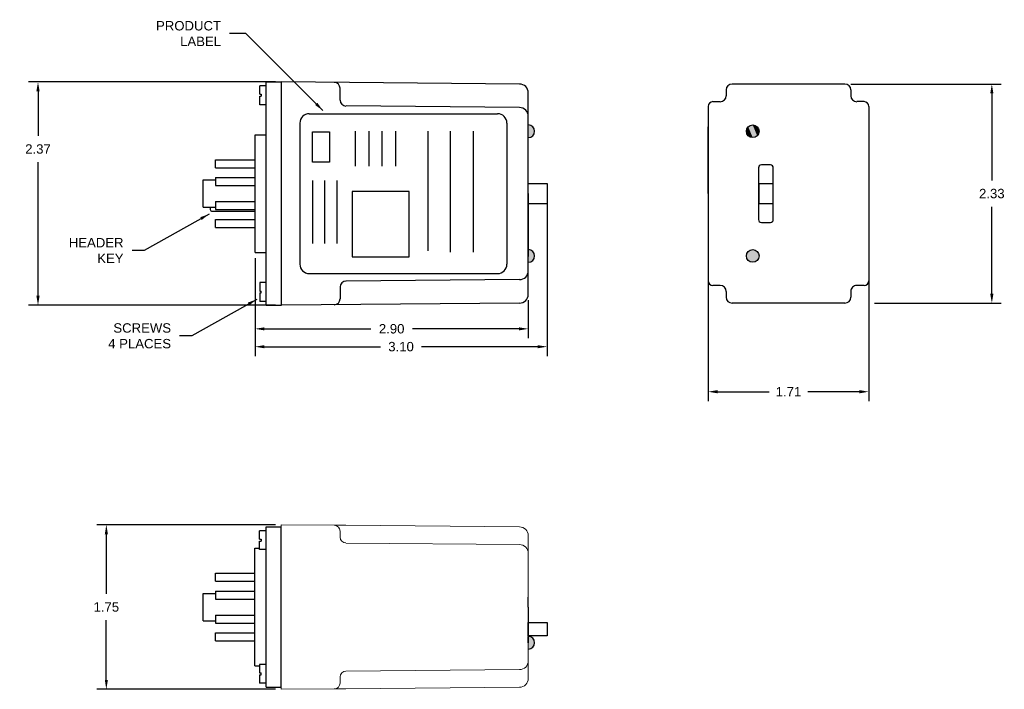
# Model space of a CAD drawing. Extents: x -11.8 to -1.4, y 4.7 to 11.8.
import ezdxf

# ---------------------------------------------------------------- set-up
doc = ezdxf.new("R2010")
doc.units = 0
doc.header["$LTSCALE"] = 0.5
doc.header["$MEASUREMENT"] = 0
doc.header["$PDMODE"] = 2
doc.header["$PDSIZE"] = 0.05
doc.linetypes.add('HIDDEN', pattern=[0.075, 0.05, -0.025])
doc.layers.get('0').update_dxf_attribs({"linetype": 'CONTINUOUS'})
doc.layers.get('DEFPOINTS').update_dxf_attribs({"linetype": 'CONTINUOUS'})
doc.layers.add('DIM', color=8, linetype='CONTINUOUS')
doc.styles.get("Standard").update_dxf_attribs({"font": 'ARIAL.TTF'})
doc.dimstyles.get("Standard").update_dxf_attribs({"dimtxt": 0.18, "dimasz": 0.18, "dimexe": 0.18, "dimexo": 0.0625, "dimgap": 0.09, "dimtad": 0, "dimtih": 1, "dimtoh": 1, "dimdec": 4, "dimzin": 0, "dimdsep": 46, "dimtxsty": 'STANDARD', "dimcen": 0.09, "dimadec": 0, "dimazin": 0, "dimtfac": 1, "dimtdec": 4, "dimtofl": 0, "dimtmove": 0, "dimatfit": 3, "dimfxl": 1, "dimtolj": 1, "dimtzin": 0, "dimarcsym": 0})

# ---------------------------------------------------------------- blocks, each defined once
blk = doc.blocks.new('*D1')
at = {"layer": 'DEFPOINTS', "color": 0}
for p in [(-4.515, 9.893), (-2.809, 9.893), (-2.809, 7.848)]:
    blk.add_point(p, dxfattribs=at)
at = {"layer": 'DIM', "color": 0, "lineweight": -2}
for p, q in [((-4.515, 9.83), (-4.515, 7.748)), ((-2.809, 9.83), (-2.809, 7.748)), ((-4.415, 7.848), (-3.868, 7.848)), ((-2.909, 7.848), (-3.457, 7.848))]:
    blk.add_line(p, q, dxfattribs=at)
at = {"layer": 'DIM', "color": 0}
for points in [[(-4.415, 7.865), (-4.415, 7.831), (-4.515, 7.848)], [(-2.909, 7.865), (-2.909, 7.831), (-2.809, 7.848)]]:
    blk.add_solid(points, dxfattribs=at)
at = {"layer": 'DIM', "color": 0, "insert": (-3.662, 7.848), "char_height": 0.1, "attachment_point": 5}
blk.add_mtext('\\A1;1.71', dxfattribs=at)
blk = doc.blocks.new('*D2')
at = {"layer": 'DEFPOINTS', "color": 0}
for p in [(-3.062, 11.12), (-2.809, 8.79), (-1.501, 8.79)]:
    blk.add_point(p, dxfattribs=at)
at = {"layer": 'DIM', "color": 0, "lineweight": -2}
for p, q in [((-3, 11.12), (-1.401, 11.12)), ((-1.501, 11.02), (-1.501, 10.096)), ((-1.501, 8.89), (-1.501, 9.814)), ((-2.747, 8.79), (-1.401, 8.79))]:
    blk.add_line(p, q, dxfattribs=at)
at = {"layer": 'DIM', "color": 0}
for points in [[(-1.518, 11.02), (-1.484, 11.02), (-1.501, 11.12)], [(-1.518, 8.89), (-1.484, 8.89), (-1.501, 8.79)]]:
    blk.add_solid(points, dxfattribs=at)
at = {"layer": 'DIM', "color": 0, "insert": (-1.501, 9.955), "char_height": 0.1, "attachment_point": 5}
blk.add_mtext('\\A1;2.33', dxfattribs=at)
blk = doc.blocks.new('*D3')
at = {"layer": 'DEFPOINTS', "color": 0}
for p in [(-9.052, 6.433), (-10.911, 4.683), (-9.052, 4.683)]:
    blk.add_point(p, dxfattribs=at)
at = {"layer": 'DIM', "color": 0, "lineweight": -2}
for p, q in [((-9.114, 6.433), (-11.011, 6.433)), ((-10.911, 6.333), (-10.911, 5.699)), ((-10.911, 4.783), (-10.911, 5.417)), ((-9.114, 4.683), (-11.011, 4.683))]:
    blk.add_line(p, q, dxfattribs=at)
at = {"layer": 'DIM', "color": 0}
for points in [[(-10.927, 6.333), (-10.894, 6.333), (-10.911, 6.433)], [(-10.927, 4.783), (-10.894, 4.783), (-10.911, 4.683)]]:
    blk.add_solid(points, dxfattribs=at)
at = {"layer": 'DIM', "color": 0, "insert": (-10.911, 5.558), "char_height": 0.1, "attachment_point": 5}
blk.add_mtext('\\A1;1.75', dxfattribs=at)
blk = doc.blocks.new('*D4')
at = {"layer": 'DEFPOINTS', "color": 0}
for p in [(-9.051, 11.143), (-11.637, 8.768), (-9.051, 8.768)]:
    blk.add_point(p, dxfattribs=at)
at = {"layer": 'DIM', "color": 0, "lineweight": -2}
for p, q in [((-9.114, 11.143), (-11.737, 11.143)), ((-11.637, 11.043), (-11.637, 10.57)), ((-11.637, 8.868), (-11.637, 10.288)), ((-9.114, 8.768), (-11.737, 8.768))]:
    blk.add_line(p, q, dxfattribs=at)
at = {"layer": 'DIM', "color": 0}
for points in [[(-11.654, 11.043), (-11.62, 11.043), (-11.637, 11.143)], [(-11.654, 8.868), (-11.62, 8.868), (-11.637, 8.768)]]:
    blk.add_solid(points, dxfattribs=at)
at = {"layer": 'DIM', "color": 0, "insert": (-11.637, 10.429), "char_height": 0.1, "attachment_point": 5}
blk.add_mtext('\\A1;2.37', dxfattribs=at)
blk = doc.blocks.new('*D5')
at = {"layer": 'DEFPOINTS', "color": 0}
for p in [(-6.227, 9.955), (-9.331, 9.33), (-6.227, 8.327)]:
    blk.add_point(p, dxfattribs=at)
at = {"layer": 'DIM', "color": 0, "lineweight": -2}
for p, q in [((-6.227, 9.893), (-6.227, 8.227)), ((-9.331, 9.268), (-9.331, 8.227)), ((-9.231, 8.327), (-7.999, 8.327)), ((-6.327, 8.327), (-7.56, 8.327))]:
    blk.add_line(p, q, dxfattribs=at)
at = {"layer": 'DIM', "color": 0}
for points in [[(-9.231, 8.343), (-9.231, 8.31), (-9.331, 8.327)], [(-6.327, 8.31), (-6.327, 8.343), (-6.227, 8.327)]]:
    blk.add_solid(points, dxfattribs=at)
at = {"layer": 'DIM', "color": 0, "insert": (-7.779, 8.327), "char_height": 0.1, "attachment_point": 5}
blk.add_mtext('\\A1;3.10', dxfattribs=at)
blk = doc.blocks.new('*D6')
at = {"layer": 'DEFPOINTS', "color": 0}
for p in [(-9.331, 9.33), (-6.427, 8.884), (-6.427, 8.517)]:
    blk.add_point(p, dxfattribs=at)
at = {"layer": 'DIM', "color": 0, "lineweight": -2}
for p, q in [((-9.331, 9.268), (-9.331, 8.417)), ((-6.427, 8.821), (-6.427, 8.417)), ((-9.231, 8.517), (-8.1, 8.517)), ((-6.527, 8.517), (-7.658, 8.517))]:
    blk.add_line(p, q, dxfattribs=at)
at = {"layer": 'DIM', "color": 0}
for points in [[(-9.231, 8.533), (-9.231, 8.5), (-9.331, 8.517)], [(-6.527, 8.533), (-6.527, 8.5), (-6.427, 8.517)]]:
    blk.add_solid(points, dxfattribs=at)
at = {"layer": 'DIM', "color": 0, "insert": (-7.879, 8.517), "char_height": 0.1, "attachment_point": 5}
blk.add_mtext('\\A1;2.90', dxfattribs=at)

msp = doc.modelspace()

# ---------------------------------------------------------------- hatches: boundary and pattern name
for points in [[(-6.427, 10.685), (-6.427, 10.618), (-6.427, 10.551, 1)], [(-4.109, 10.618, 1), (-3.975, 10.618, 1)], [(-6.427, 9.359), (-6.427, 9.292), (-6.427, 9.225, 1)], [(-4.109, 9.292, 1), (-3.975, 9.292, 1)], [(-6.427, 5.245), (-6.427, 5.178), (-6.427, 5.111, 1)]]:
    msp.add_hatch(color=256).paths.add_polyline_path(points)

# ---------------------------------------------------------------- linework, layer by layer
for p, q in [((-9.212, 11.101), (-9.281, 11.101)), ((-9.281, 11.011), (-9.281, 11.101)), ((-9.211, 8.768), (-9.211, 11.143)), ((-9.211, 11.143), (-9.051, 11.143)), ((-6.52, 11.12), (-9.051, 11.143)), ((-6.52, 11.12), (-9.051, 11.143)), ((-9.051, 8.768), (-9.051, 11.143)), ((-3.062, 11.12), (-4.262, 11.12)), ((-3.662, 11.12), (-4.042, 11.12)), ((-9.281, 11.011), (-9.266, 11.011)), ((-9.281, 10.991), (-9.266, 10.991)), ((-9.281, 10.901), (-9.281, 10.991)), ((-9.266, 11.011), (-9.266, 10.991)), ((-8.426, 10.949), (-8.426, 11.075)), ((-8.426, 10.949), (-8.426, 11.075)), ((-6.427, 8.884), (-6.427, 11.027)), ((-6.427, 8.884), (-6.427, 11.027)), ((-4.325, 11.058), (-4.325, 10.995)), ((-3, 11.058), (-3, 10.995)), ((-9.212, 10.901), (-9.281, 10.901)), ((-6.52, 10.87), (-8.364, 10.887)), ((-6.52, 10.87), (-8.364, 10.887)), ((-4.515, 10.883), (-4.515, 9.028)), ((-4.465, 10.933), (-4.387, 10.933)), ((-2.859, 10.933), (-2.937, 10.933)), ((-2.809, 10.883), (-2.809, 9.028)), ((-8.754, 10.805), (-6.754, 10.805)), ((-8.854, 10.705), (-8.854, 9.205)), ((-6.654, 10.705), (-6.654, 9.205)), ((-6.427, 10.618), (-6.427, 10.685)), ((-9.331, 9.33), (-9.331, 10.58)), ((-9.331, 10.58), (-9.211, 10.58)), ((-8.268, 10.62), (-8.268, 10.246)), ((-8.123, 10.62), (-8.123, 10.246)), ((-7.983, 10.62), (-7.983, 10.246)), ((-7.839, 10.62), (-7.839, 10.246)), ((-7.493, 10.62), (-7.493, 9.348)), ((-7.256, 10.62), (-7.256, 9.333)), ((-7.013, 10.62), (-7.013, 9.333)), ((-6.427, 9.955), (-6.427, 10.665)), ((-4.515, 9.955), (-4.515, 10.665)), ((-9.751, 10.315), (-9.331, 10.315)), ((-9.751, 10.23), (-9.751, 10.315)), ((-9.751, 10.23), (-9.331, 10.23)), ((-9.881, 9.81), (-9.881, 10.1)), ((-9.881, 10.1), (-9.751, 10.1)), ((-9.751, 10.125), (-9.331, 10.125)), ((-9.751, 10.125), (-9.751, 10.04)), ((-8.721, 10.093), (-8.721, 9.425)), ((-8.592, 10.093), (-8.592, 9.425)), ((-8.46, 10.093), (-8.46, 9.425)), ((-3.972, 9.848), (-3.972, 10.063)), ((-3.972, 10.063), (-3.83, 10.063)), ((-3.83, 10.063), (-3.83, 9.848)), ((-9.751, 10.04), (-9.331, 10.04)), ((-6.427, 9.955), (-6.427, 9.285)), ((-4.515, 9.955), (-4.515, 9.285)), ((-4.515, 9.955), (-4.515, 9.285)), ((-9.751, 9.87), (-9.331, 9.87)), ((-9.751, 9.87), (-9.751, 9.785)), ((-3.83, 9.848), (-3.972, 9.848)), ((-9.881, 9.81), (-9.751, 9.81)), ((-9.806, 9.81), (-9.806, 9.787)), ((-9.786, 9.767), (-9.332, 9.767)), ((-9.751, 9.785), (-9.331, 9.785)), ((-9.751, 9.68), (-9.331, 9.68)), ((-9.751, 9.595), (-9.751, 9.68)), ((-9.751, 9.595), (-9.331, 9.595)), ((-9.331, 9.33), (-9.211, 9.33)), ((-6.427, 9.292), (-6.427, 9.359)), ((-8.754, 9.105), (-6.754, 9.105)), ((-9.212, 9.009), (-9.281, 9.009)), ((-9.281, 9.009), (-9.281, 8.919)), ((-6.52, 9.04), (-8.364, 9.024)), ((-6.52, 9.04), (-8.364, 9.024)), ((-9.281, 8.919), (-9.266, 8.919)), ((-9.281, 8.899), (-9.266, 8.899)), ((-9.281, 8.899), (-9.281, 8.809)), ((-9.266, 8.899), (-9.266, 8.919)), ((-8.426, 8.962), (-8.426, 8.835)), ((-8.426, 8.962), (-8.426, 8.835)), ((-4.387, 8.978), (-4.465, 8.978)), ((-4.325, 8.915), (-4.325, 8.853)), ((-3, 8.915), (-3, 8.853)), ((-2.859, 8.978), (-2.937, 8.978)), ((-9.212, 8.809), (-9.281, 8.809)), ((-6.52, 8.79), (-9.051, 8.768)), ((-6.52, 8.79), (-9.051, 8.768)), ((-3.062, 8.79), (-4.262, 8.79)), ((-3.662, 8.79), (-3.767, 8.79)), ((-9.211, 8.768), (-9.051, 8.768)), ((-9.212, 4.705), (-9.212, 6.411)), ((-9.212, 6.411), (-9.052, 6.411)), ((-9.052, 4.705), (-9.052, 6.411)), ((-9.282, 6.279), (-9.282, 6.369)), ((-9.213, 6.369), (-9.282, 6.369)), ((-9.282, 6.279), (-9.266, 6.279)), ((-9.266, 6.279), (-9.266, 6.259)), ((-9.332, 4.933), (-9.332, 6.183)), ((-9.332, 6.183), (-9.282, 6.183)), ((-9.282, 6.259), (-9.266, 6.259)), ((-9.282, 6.169), (-9.282, 6.259)), ((-9.213, 6.169), (-9.282, 6.169)), ((-9.752, 5.918), (-9.332, 5.918)), ((-9.752, 5.833), (-9.752, 5.918)), ((-9.752, 5.833), (-9.332, 5.833)), ((-9.882, 5.413), (-9.882, 5.703)), ((-9.882, 5.703), (-9.752, 5.703)), ((-9.752, 5.728), (-9.332, 5.728)), ((-9.752, 5.728), (-9.752, 5.643)), ((-6.427, 5.558), (-6.427, 5.663)), ((-9.752, 5.643), (-9.332, 5.643)), ((-6.427, 5.558), (-6.427, 5.178)), ((-9.752, 5.473), (-9.332, 5.473)), ((-9.752, 5.473), (-9.752, 5.388)), ((-9.882, 5.413), (-9.752, 5.413)), ((-9.752, 5.388), (-9.332, 5.388)), ((-9.752, 5.283), (-9.332, 5.283)), ((-9.752, 5.198), (-9.752, 5.283)), ((-6.427, 5.178), (-6.427, 5.245)), ((-9.752, 5.198), (-9.332, 5.198)), ((-9.052, 4.705), (-9.052, 5.078)), ((-9.332, 4.933), (-9.282, 4.933)), ((-9.282, 4.947), (-9.282, 4.857)), ((-9.213, 4.947), (-9.282, 4.947)), ((-9.282, 4.857), (-9.266, 4.857)), ((-9.282, 4.837), (-9.282, 4.747)), ((-9.282, 4.837), (-9.266, 4.837)), ((-9.266, 4.837), (-9.266, 4.857)), ((-9.213, 4.747), (-9.282, 4.747)), ((-9.212, 4.705), (-9.052, 4.705))]:
    msp.add_line(p, q)
at = {"color": 7, "linetype": 'Continuous', "lineweight": 15}
for p, q in [((-8.489, 6.428), (-9.052, 6.433)), ((-9.052, 6.308), (-9.052, 6.433)), ((-8.365, 6.427), (-8.489, 6.428)), ((-8.365, 6.427), (-6.52, 6.411)), ((-9.052, 6.308), (-9.052, 4.808)), ((-8.427, 6.365), (-8.427, 6.308)), ((-8.427, 6.308), (-8.427, 6.302)), ((-6.427, 6.317), (-6.427, 6.308)), ((-6.427, 6.308), (-6.427, 6.129)), ((-8.365, 6.239), (-6.52, 6.223)), ((-6.427, 6.129), (-6.427, 4.986)), ((-6.427, 4.986), (-6.427, 4.808)), ((-8.427, 4.814), (-8.427, 4.808)), ((-6.52, 4.892), (-8.365, 4.876)), ((-9.052, 4.683), (-9.052, 4.808)), ((-8.427, 4.808), (-8.427, 4.75)), ((-6.427, 4.808), (-6.427, 4.799)), ((-8.489, 4.688), (-9.052, 4.683)), ((-8.489, 4.688), (-8.365, 4.689)), ((-6.52, 4.705), (-8.365, 4.689))]:
    msp.add_line(p, q, dxfattribs=at)
at = {"color": 7, "linetype": 'HIDDEN', "lineweight": 0}
msp.add_line((-9.052, 6.155), (-9.052, 4.961), dxfattribs=at)
for points in [[(-8.72, 10.613), (-8.54, 10.613), (-8.54, 10.289), (-8.72, 10.289)], [(-6.427, 9.848), (-6.427, 10.063), (-6.227, 10.063), (-6.227, 9.848)], [(-7.693, 9.978), (-8.299, 9.978), (-8.299, 9.281), (-7.693, 9.281)], [(-6.427, 5.25), (-6.427, 5.392), (-6.227, 5.392), (-6.227, 5.25)]]:
    msp.add_lwpolyline(points, close=True)
for points in [[(-3.854, 10.26), (-3.95, 10.26)], [(-3.981, 10.229), (-3.981, 9.679)], [(-3.823, 9.679), (-3.823, 10.229)], [(-3.823, 9.679), (-3.823, 10.229)], [(-3.823, 9.679), (-3.823, 10.229)], [(-3.95, 9.648), (-3.854, 9.648)]]:
    msp.add_lwpolyline(points)
for centre in [(-4.042, 10.618), (-4.042, 10.618), (-4.042, 9.292)]:
    msp.add_circle(centre, 0.067)
for centre, radius, start, end in [((-8.489, 11.075), 0.0625, 0, 89.5), ((-6.521, 11.027), 0.0937, 0, 89.5), ((-6.521, 11.027), 0.0937, 0, 89.5), ((-4.262, 11.058), 0.0625, 90, 180), ((-3.062, 11.058), 0.0625, 0, 90), ((-4.387, 10.995), 0.0625, 270, 0), ((-2.937, 10.995), 0.0625, 180, 270), ((-8.364, 10.949), 0.0625, 180, 269.5), ((-8.364, 10.949), 0.0625, 180, 269.5), ((-4.465, 10.883), 0.05, 90, 180), ((-2.859, 10.883), 0.05, 0, 90), ((-8.754, 10.705), 0.1, 90, 180), ((-6.754, 10.705), 0.1, 0, 90), ((-6.521, 10.777), 0.0937, 0, 89.5), ((-6.521, 10.777), 0.0937, 0, 89.5), ((-6.427, 10.618), 0.067, 270, 90), ((-3.95, 10.229), 0.031, 90, 180), ((-3.854, 10.229), 0.031, 0, 90), ((-9.786, 9.787), 0.02, 180, 270), ((-3.95, 9.679), 0.031, 180, 270), ((-3.854, 9.679), 0.031, 270, 0), ((-6.427, 9.292), 0.067, 270, 90), ((-8.754, 9.205), 0.1, 180, 270), ((-6.754, 9.205), 0.1, 270, 0), ((-6.521, 9.134), 0.0937, 270.5, 0), ((-6.521, 9.134), 0.0937, 270.5, 0), ((-8.364, 8.962), 0.0625, 90.5, 180), ((-8.364, 8.962), 0.0625, 90.5, 180), ((-4.465, 9.028), 0.05, 180, 270), ((-2.859, 9.028), 0.05, 270, 0), ((-4.387, 8.915), 0.0625, 0, 90), ((-2.937, 8.915), 0.0625, 89.9322, 180), ((-8.489, 8.835), 0.0625, 270.5, 0), ((-8.489, 8.835), 0.0625, 270.5, 0), ((-6.521, 8.884), 0.0937, 270.5, 0), ((-6.521, 8.884), 0.0937, 270.5, 0), ((-4.262, 8.853), 0.0625, 180, 270), ((-3.062, 8.853), 0.0625, 270, 0), ((-6.427, 5.178), 0.067, 270, 90)]:
    msp.add_arc(centre, radius, start, end)
at = {"color": 7, "linetype": 'Continuous', "lineweight": 15}
for centre, radius, start, end in [((-8.489, 6.365), 0.0625, 0, 89.5), ((-6.521, 6.317), 0.094, 0, 89.5), ((-8.364, 6.302), 0.0625, 180, 269.5), ((-6.521, 6.129), 0.094, 0, 89.5), ((-6.521, 4.986), 0.094, 270.5, 0), ((-8.364, 4.814), 0.0625, 90.5, 180), ((-8.489, 4.75), 0.0625, 270.5, 0), ((-6.521, 4.799), 0.094, 270.5, 0)]:
    msp.add_arc(centre, radius, start, end, dxfattribs=at)
at = {"linetype": 'Continuous'}
for points in [[(-4.042, 10.551), (-4.09, 10.666), (-4.042, 10.685)], [(-4.042, 10.551), (-4.042, 10.685), (-3.995, 10.571)], [(-3.995, 10.571), (-4.042, 10.685), (-3.995, 10.666)], [(-4.09, 10.571), (-4.109, 10.618), (-4.09, 10.666)], [(-4.09, 10.571), (-4.09, 10.666), (-4.042, 10.551)], [(-3.995, 10.571), (-3.995, 10.666), (-3.975, 10.618)]]:
    msp.add_solid(points, dxfattribs=at)

# ---------------------------------------------------------------- texts
at = {"layer": 'DIM', "char_height": 0.1, "attachment_point": 6}
for s, insert in [('PRODUCT\\PLABEL', (-9.692, 11.657)), ('\\A1;HEADER\\PKEY', (-10.728, 9.35)), ('SCREWS\\P4 PLACES', (-10.223, 8.442))]:
    msp.add_mtext(s, dxfattribs=dict(at, insert=insert))

# ---------------------------------------------------------------- dimensions: what is measured, and where the dimension line sits
at = {"layer": 'DIM'}
for base, p1, p2, picture, middle in [((-11.637, 8.7681), (-9.0512, 11.1425), (-9.0512, 8.7681), '*D4', (-11.637, 10.4288)), ((-1.501, 8.79), (-3.062, 11.12), (-2.809, 8.79), '*D2', (-1.501, 9.955)), ((-10.911, 4.683), (-9.052, 6.433), (-9.052, 4.683), '*D3', (-10.911, 5.558))]:
    dim = msp.add_linear_dim(base=base, p1=p1, p2=p2, angle=90, dimstyle='STANDARD', override={"dimtxt": 0.1, "dimasz": 0.1, "dimexe": 0.1, "dimdec": 2, "dimtdec": 3}, dxfattribs=at)
    dim.commit()
    dim.dimension.update_dxf_attribs({"geometry": picture, "text_midpoint": middle, "dimtype": 160})
for base, p1, p2, picture, middle in [((-6.227, 8.327), (-9.331, 9.33), (-6.227, 9.955), '*D5', (-7.779, 8.327)), ((-2.809, 7.848), (-4.515, 9.893), (-2.809, 9.893), '*D1', (-3.662, 7.848)), ((-6.427, 8.517), (-9.331, 9.33), (-6.427, 8.884), '*D6', (-7.879, 8.517))]:
    dim = msp.add_linear_dim(base=base, p1=p1, p2=p2, dimstyle='STANDARD', override={"dimtxt": 0.1, "dimasz": 0.1, "dimexe": 0.1, "dimdec": 2, "dimtdec": 3}, dxfattribs=at)
    dim.commit()
    dim.dimension.update_dxf_attribs({"geometry": picture, "text_midpoint": middle})

# ---------------------------------------------------------------- leaders
at = {"layer": 'DIM', "annotation_type": 0, "has_hookline": 1, "hookline_direction": 1}
for points, text_width in [([(-8.609, 10.838), (-9.429, 11.657), (-9.602, 11.657)], 0.677), ([(-9.818, 9.738), (-10.508, 9.35), (-10.638, 9.35)], 0.569), ([(-9.313, 8.83), (-10.003, 8.442), (-10.133, 8.442)], 0.658)]:
    msp.add_leader(points, dimstyle='STANDARD', override={"dimtxt": 0.1, "dimasz": 0.1, "dimexe": 0.1, "dimdec": 3, "dimtdec": 3}, dxfattribs=dict(at, text_width=text_width))

doc.saveas('drawing.dxf')
